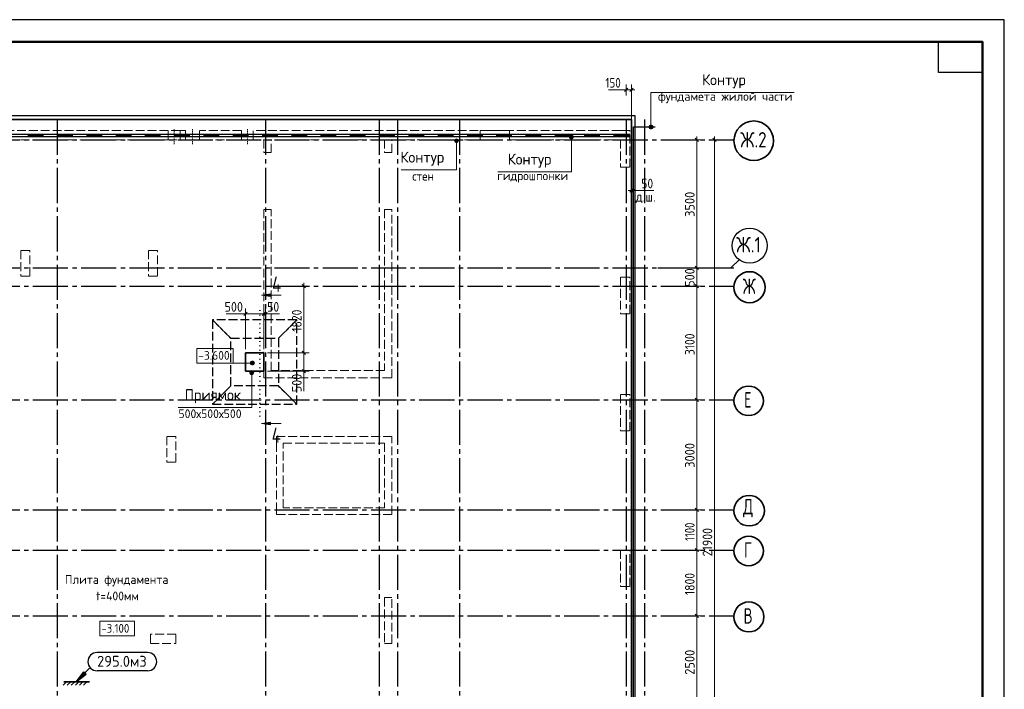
# Model space of a CAD drawing. Header units: millimetres. Extents: x 0 to 50400, y -145 to 35640.
# Tile 11 of 11: x 23495 to 50400, y 17359 to 35640. Entities that reach past the tile are written whole.
import ezdxf

# ---------------------------------------------------------------- set-up
doc = ezdxf.new("R2010")
doc.units = ezdxf.units.MM
for name, pattern in [('______2', [324, 240, -84]), ('______5', [1320, 960, -120, 120, -120]), ('______9', [120, 0, -120])]:
    doc.linetypes.add(name, pattern=pattern)
for name, color, linetype, lineweight in [('Standard', 7, 'Continuous', 25), ('ЖБ Лента фундамента под плитной частью', 52, 'Continuous', 50), ('ЖБ Пилон', 7, 'Continuous', 35), ('ЖБ Плита Фундамента верхний уровень', 7, 'Continuous', 35), ('ЖБ Стена верхний уровень', 7, 'Continuous', 35), ('Общий01', 7, 'Continuous', 13), ('Примечания', 7, 'Continuous', 13), ('Размерная линия_ общее', 7, 'Continuous', 13)]:
    doc.layers.add(name, color=color, linetype=linetype, lineweight=lineweight)
doc.layers.add('Оси', color=7, linetype='______5', lineweight=13, true_color=0x656565)
doc.styles.add('ISOCPEUR', font='txt')

msp = doc.modelspace()

# ---------------------------------------------------------------- hatches: boundary and pattern name
at = {"layer": 'Standard', "linetype": 'Continuous', "lineweight": 35, "transparency": 33554687}
msp.add_hatch(color=7, dxfattribs=at).paths.add_polyline_path([(25278, 17803), (25040, 17566), (25312, 17769)])
at = {"layer": 'Общий01', "linetype": 'Continuous', "lineweight": 13, "transparency": 33554687}
for points in [[(40788, 32739), (40695, 32739), (40688, 32712)], [(40788, 32739), (40688, 32712), (40796, 32712)], [(40796, 32712), (40688, 32712), (40695, 32685)], [(40769, 32759), (40715, 32759), (40695, 32739)], [(40769, 32759), (40695, 32739), (40788, 32739)], [(40796, 32712), (40695, 32685), (40788, 32685)], [(40788, 32685), (40695, 32685), (40715, 32666)], [(40715, 32759), (40769, 32759), (40742, 32766)], [(40788, 32685), (40715, 32666), (40769, 32666)], [(40769, 32666), (40715, 32666), (40742, 32658)], [(35377, 32333), (35485, 32333), (35478, 32360)], [(35377, 32333), (35478, 32360), (35385, 32360)], [(35385, 32306), (35485, 32333), (35377, 32333)], [(35385, 32360), (35478, 32360), (35458, 32379)], [(35385, 32360), (35458, 32379), (35404, 32379)], [(35385, 32306), (35478, 32306), (35485, 32333)], [(35404, 32286), (35478, 32306), (35385, 32306)], [(35404, 32379), (35458, 32379), (35431, 32387)], [(35404, 32286), (35458, 32286), (35478, 32306)], [(35458, 32286), (35404, 32286), (35431, 32279)], [(38515, 32439), (38623, 32439), (38615, 32466)], [(38515, 32439), (38615, 32466), (38522, 32466)], [(38522, 32412), (38623, 32439), (38515, 32439)], [(38522, 32466), (38615, 32466), (38596, 32485)], [(38522, 32466), (38596, 32485), (38542, 32485)], [(38522, 32412), (38615, 32412), (38623, 32439)], [(38542, 32392), (38615, 32412), (38522, 32412)], [(38542, 32485), (38596, 32485), (38569, 32493)], [(38542, 32392), (38596, 32392), (38615, 32412)], [(38596, 32392), (38542, 32392), (38569, 32385)], [(29809, 26240), (29809, 26294), (29802, 26267)], [(29809, 26294), (29829, 26221), (29829, 26314)], [(29809, 26294), (29809, 26240), (29829, 26221)], [(29829, 26314), (29856, 26213), (29856, 26321)], [(29829, 26314), (29829, 26221), (29856, 26213)], [(29856, 26321), (29856, 26213), (29883, 26221)], [(29856, 26321), (29883, 26221), (29883, 26314)], [(29883, 26314), (29883, 26221), (29902, 26240)], [(29883, 26314), (29902, 26240), (29902, 26294)], [(29902, 26294), (29902, 26240), (29910, 26267)], [(29781, 26007), (29889, 26007), (29881, 26034)], [(29781, 26007), (29881, 26034), (29788, 26034)], [(29788, 25980), (29889, 26007), (29781, 26007)], [(29788, 26034), (29881, 26034), (29862, 26054)], [(29788, 26034), (29862, 26054), (29808, 26054)], [(29788, 25980), (29881, 25980), (29889, 26007)], [(29808, 25961), (29881, 25980), (29788, 25980)], [(29808, 26054), (29862, 26054), (29835, 26061)], [(29808, 25961), (29862, 25961), (29881, 25980)], [(29862, 25961), (29808, 25961), (29835, 25953)]]:
    msp.add_hatch(color=7, dxfattribs=at).paths.add_polyline_path(points)
for points in [[(30351, 28081), (30099, 28117), (30351, 28153)], [(30351, 24579), (30099, 24615), (30351, 24651)]]:
    msp.add_hatch(color=7, dxfattribs=at).paths.add_polyline_path(points, flags=16)

# ---------------------------------------------------------------- linework, layer by layer
at = {"layer": 'Standard', "color": 7, "linetype": 'Continuous', "lineweight": 35, "transparency": 33554687}
for p, q in [((49800, 33120), (49800, 24600)), ((49800, 32640), (49800, 24120)), ((25406, 17932), (25040, 17566)), ((25244, 17837), (25040, 17566)), ((25040, 17566), (25312, 17769)), ((25312, 17769), (25244, 17837)), ((25278, 17803), (25295, 17820)), ((24778, 17566), (24686, 17474)), ((24698, 17566), (25405, 17566)), ((24888, 17566), (24796, 17474)), ((24998, 17566), (24906, 17474)), ((25108, 17566), (25016, 17474)), ((25040, 17566), (25040, 17566)), ((25040, 17566), (25040, 17566)), ((25040, 17566), (25040, 17566)), ((25217, 17566), (25125, 17474)), ((25327, 17566), (25235, 17474))]:
    msp.add_line(p, q, dxfattribs=at)
at = {"layer": 'Standard', "color": 7, "linetype": 'Continuous', "lineweight": 50, "transparency": 33554687}
msp.add_line((49800, 32520), (49800, 27840), dxfattribs=at)
at = {"layer": 'Standard', "color": 7, "linetype": 'Continuous', "lineweight": 25, "transparency": 33554687}
for p, q in [((26989, 18363), (25609, 18363)), ((26989, 17863), (25609, 17863))]:
    msp.add_line(p, q, dxfattribs=at)
for points in [[(0, 0), (50400, 0), (50400, 35640), (0, 35640), (0, 0)], [(49800, 35040), (49800, 34200), (48600, 34200), (48600, 35040), (49800, 35040)]]:
    msp.add_lwpolyline(points, close=True, dxfattribs=at)
at = {"layer": 'Standard', "color": 7, "linetype": 'Continuous', "lineweight": 50, "transparency": 33554687}
msp.add_lwpolyline([(2400, 35040), (49800, 35040), (49800, 600), (2400, 600), (2400, 35040)], close=True, dxfattribs=at)
at = {"layer": 'Standard', "color": 254, "linetype": 'Continuous', "lineweight": -3, "true_color": 0xc4c4ff, "transparency": 33554687}
msp.add_lwpolyline([(7915, 9912), (40315, 9912), (40315, 33012), (7915, 33012), (7915, 9912)], dxfattribs=at)
at = {"layer": 'Standard', "color": 7, "linetype": 'Continuous', "lineweight": 25, "transparency": 33554687}
for centre, start, end in [((25609, 18113), 90, 270), ((26989, 18113), 270, 90)]:
    msp.add_arc(centre, 250, start, end, dxfattribs=at)
at = {"layer": 'ЖБ Лента фундамента под плитной частью', "color": 251, "linetype": '______2', "lineweight": 13, "true_color": 0x656565, "transparency": 33554687}
for p, q in [((31065, 27442), (28765, 27442)), ((28765, 27442), (28765, 25142)), ((31065, 25142), (31065, 27442)), ((29665, 26542), (30165, 26542)), ((29665, 26042), (29665, 26542)), ((30165, 26542), (30165, 26042)), ((30165, 26042), (29665, 26042)), ((28765, 25142), (31065, 25142))]:
    msp.add_line(p, q, dxfattribs=at)
at = {"layer": 'ЖБ Лента фундамента под плитной частью', "color": 253, "linetype": '______2', "lineweight": -3, "true_color": 0xababab, "transparency": 33554687}
for p, q in [((28765, 27442), (28765, 25142)), ((28765, 27442), (29265, 26942)), ((29265, 26942), (28765, 27442)), ((31065, 27442), (28765, 27442)), ((30565, 26942), (31065, 27442)), ((31065, 27442), (30565, 26942)), ((31065, 25142), (31065, 27442)), ((29265, 25642), (29265, 26942)), ((29265, 26942), (30565, 26942)), ((30565, 26942), (30565, 25642)), ((29265, 25642), (28765, 25142)), ((28765, 25142), (29265, 25642)), ((30565, 25642), (29265, 25642)), ((31065, 25142), (30565, 25642)), ((30565, 25642), (31065, 25142)), ((28765, 25142), (31065, 25142))]:
    msp.add_line(p, q, dxfattribs=at)
at = {"layer": 'ЖБ Пилон', "color": 253, "linetype": '______2', "lineweight": 13, "true_color": 0xa0a0a0, "transparency": 33554687}
for p, q in [((23775, 29342), (23525, 29342)), ((23525, 29342), (23525, 28642)), ((23775, 28642), (23775, 29342)), ((27265, 29342), (27015, 29342)), ((27015, 29342), (27015, 28642)), ((27265, 28642), (27265, 29342)), ((23525, 28642), (23775, 28642)), ((27015, 28642), (27265, 28642)), ((40165, 28612), (39915, 28612)), ((39915, 28612), (39915, 27612)), ((40165, 27612), (40165, 28612)), ((39915, 27612), (40165, 27612)), ((40165, 25412), (39915, 25412)), ((39915, 25412), (39915, 24412)), ((40165, 24412), (40165, 25412)), ((27765, 24262), (27515, 24262)), ((27515, 24262), (27515, 23562)), ((27765, 23562), (27765, 24262)), ((39915, 24412), (40165, 24412)), ((27515, 23562), (27765, 23562)), ((40165, 21162), (39915, 21162)), ((39915, 21162), (39915, 20162)), ((40165, 20162), (40165, 21162)), ((39915, 20162), (40165, 20162)), ((27765, 18862), (27065, 18862)), ((27065, 18862), (27065, 18612)), ((27765, 18612), (27765, 18862)), ((27065, 18612), (27765, 18612))]:
    msp.add_line(p, q, dxfattribs=at)
at = {"layer": 'ЖБ Плита Фундамента верхний уровень', "color": 7, "linetype": 'Continuous', "lineweight": 35, "transparency": 33554687}
for p, q in [((40215, 32912), (8715, 32912)), ((40215, 10012), (40215, 32912)), ((30165, 26542), (29665, 26542)), ((29665, 26542), (29665, 26042)), ((30165, 26042), (30165, 26542)), ((29665, 26042), (30165, 26042))]:
    msp.add_line(p, q, dxfattribs=at)
at = {"layer": 'ЖБ Стена верхний уровень', "color": 253, "linetype": '______2', "lineweight": 13, "true_color": 0xa0a0a0, "transparency": 33554687}
for p, q in [((27553, 32612), (9015, 32612)), ((27553, 32612), (27553, 32362)), ((27878, 32612), (27553, 32612)), ((27878, 32362), (27878, 32612)), ((28027, 32612), (27878, 32612)), ((28027, 32612), (28027, 32362)), ((28404, 32362), (28404, 32612)), ((29553, 32612), (28404, 32612)), ((29553, 32612), (29553, 32362)), ((29878, 32362), (29878, 32612)), ((39915, 32612), (29878, 32612)), ((36875, 32612), (36075, 32612)), ((36075, 32612), (36075, 32362)), ((36875, 32362), (36875, 32612)), ((40165, 32612), (39915, 32612)), ((40165, 31612), (40165, 32612)), ((9265, 32362), (27553, 32362)), ((27553, 32362), (27878, 32362)), ((27878, 32362), (36075, 32362)), ((28027, 32362), (28404, 32362)), ((29553, 32362), (29878, 32362)), ((30365, 32362), (30165, 32362)), ((30165, 32362), (30165, 32012)), ((30365, 32012), (30365, 32362)), ((33665, 32362), (33465, 32362)), ((33465, 32362), (33465, 32012)), ((33665, 32012), (33665, 32362)), ((36875, 32362), (39915, 32362)), ((39915, 32362), (39915, 31612)), ((30165, 32012), (30365, 32012)), ((33465, 32012), (33665, 32012)), ((39915, 31612), (40165, 31612)), ((30165, 30462), (30165, 26062)), ((30365, 30462), (30165, 30462)), ((30365, 26062), (30365, 30462)), ((33465, 30462), (33465, 26062)), ((33665, 30462), (33465, 30462)), ((33665, 25862), (33665, 30462)), ((30165, 26062), (30165, 25862)), ((30165, 25862), (33465, 25862)), ((33465, 26062), (30365, 26062)), ((33465, 25862), (33665, 25862)), ((33665, 24262), (30515, 24262)), ((30515, 24262), (30515, 24082)), ((33665, 24082), (33665, 24262)), ((30515, 24082), (30515, 22312)), ((30695, 22312), (30695, 24082)), ((30695, 24082), (33465, 24082)), ((33465, 24082), (33465, 22312)), ((33665, 22132), (33665, 24082)), ((30515, 22312), (30515, 22132)), ((30515, 22132), (33465, 22132)), ((33465, 22312), (30695, 22312)), ((33465, 22132), (33665, 22132)), ((33665, 19862), (33465, 19862)), ((33465, 19862), (33465, 18612)), ((33665, 18612), (33665, 19862)), ((33465, 18612), (33665, 18612))]:
    msp.add_line(p, q, dxfattribs=at)
at = {"layer": 'ЖБ Стена верхний уровень', "color": 253, "linetype": '______2', "lineweight": 18, "true_color": 0xa0a0a0, "transparency": 33554687}
for points in [[(27716, 32612), (27716, 32654), (27716, 32612)], [(27716, 32596), (27716, 32579), (27716, 32596)], [(27716, 32520), (27716, 32562), (27716, 32520)], [(27716, 32505), (27716, 32489), (27716, 32505)], [(27716, 32430), (27716, 32472), (27716, 32430)], [(27716, 32413), (27716, 32397), (27716, 32413)], [(27716, 32338), (27716, 32380), (27716, 32338)], [(27716, 32323), (27716, 32306), (27716, 32323)], [(27716, 32244), (27716, 32285), (27716, 32244)]]:
    msp.add_lwpolyline(points, dxfattribs=at)
at = {"layer": 'ЖБ Стена верхний уровень', "color": 253, "linetype": '______2', "lineweight": 13, "true_color": 0xa0a0a0, "transparency": 33554687}
for points in [[(28216, 32612), (28216, 32654), (28216, 32612)], [(28216, 32596), (28216, 32579), (28216, 32596)], [(28216, 32520), (28216, 32562), (28216, 32520)], [(29716, 32612), (29716, 32654), (29716, 32612)], [(29716, 32596), (29716, 32579), (29716, 32596)], [(29716, 32520), (29716, 32562), (29716, 32520)], [(28216, 32505), (28216, 32489), (28216, 32505)], [(28216, 32430), (28216, 32472), (28216, 32430)], [(28216, 32413), (28216, 32397), (28216, 32413)], [(28216, 32338), (28216, 32380), (28216, 32338)], [(28216, 32323), (28216, 32306), (28216, 32323)], [(29716, 32505), (29716, 32489), (29716, 32505)], [(29716, 32430), (29716, 32472), (29716, 32430)], [(29716, 32413), (29716, 32397), (29716, 32413)], [(29716, 32338), (29716, 32380), (29716, 32338)], [(29716, 32323), (29716, 32306), (29716, 32323)], [(28216, 32244), (28216, 32285), (28216, 32244)], [(29716, 32244), (29716, 32285), (29716, 32244)]]:
    msp.add_lwpolyline(points, dxfattribs=at)
at = {"layer": 'Общий01', "color": 7, "linetype": 'Continuous', "lineweight": 13, "transparency": 33554687}
for p, q in [((40688, 32712), (40688, 32712)), ((40742, 32766), (40742, 32766)), ((40742, 32658), (40742, 32658)), ((40796, 32712), (40796, 32712)), ((35377, 32333), (35377, 32333)), ((35431, 32387), (35431, 32387)), ((35485, 32333), (35485, 32333)), ((38515, 32439), (38515, 32439)), ((38569, 32493), (38569, 32493)), ((38569, 32385), (38569, 32385)), ((38623, 32439), (38623, 32439)), ((35431, 32279), (35431, 32279)), ((30099, 28117), (30351, 28153)), ((30099, 28117), (30639, 28117)), ((30099, 28117), (30099, 28117)), ((30099, 28117), (30099, 28117)), ((30099, 28117), (30099, 28117)), ((30351, 28081), (30099, 28117)), ((30351, 28153), (30351, 28081)), ((30351, 28117), (30369, 28117)), ((28356, 26267), (29856, 26267)), ((29802, 26267), (29802, 26267)), ((29856, 26321), (29856, 26321)), ((29856, 26213), (29856, 26213)), ((29910, 26267), (29910, 26267)), ((29781, 26007), (29781, 26007)), ((29835, 26061), (29835, 26061)), ((29835, 25953), (29835, 25953)), ((29889, 26007), (29889, 26007)), ((30099, 24615), (30351, 24651)), ((30099, 24615), (30639, 24615)), ((30099, 24615), (30099, 24615)), ((30099, 24615), (30099, 24615)), ((30099, 24615), (30099, 24615)), ((30351, 24579), (30099, 24615)), ((30351, 24651), (30351, 24579)), ((30351, 24615), (30369, 24615))]:
    msp.add_line(p, q, dxfattribs=at)
at = {"layer": 'Общий01', "color": 7, "linetype": 'Continuous', "lineweight": -3, "transparency": 33554687}
for p, q in [((22928, 32511), (23728, 32511)), ((22928, 32451), (23728, 32451)), ((23728, 32511), (24528, 32511)), ((23728, 32511), (23728, 32451)), ((23728, 32511), (23728, 32451)), ((23728, 32499), (24128, 32499)), ((23728, 32487), (24128, 32487)), ((23728, 32475), (24128, 32475)), ((23728, 32463), (24128, 32463)), ((23728, 32451), (24528, 32451)), ((24128, 32511), (24128, 32451)), ((24528, 32511), (25328, 32511)), ((24528, 32511), (24528, 32451)), ((24528, 32511), (24528, 32451)), ((24528, 32499), (24928, 32499)), ((24528, 32487), (24928, 32487)), ((24528, 32475), (24928, 32475)), ((24528, 32463), (24928, 32463)), ((24528, 32451), (25328, 32451)), ((24928, 32511), (24928, 32451)), ((25328, 32511), (26128, 32511)), ((25328, 32511), (25328, 32451)), ((25328, 32511), (25328, 32451)), ((25328, 32499), (25728, 32499)), ((25328, 32487), (25728, 32487)), ((25328, 32475), (25728, 32475)), ((25328, 32463), (25728, 32463)), ((25328, 32451), (26128, 32451)), ((25728, 32511), (25728, 32451)), ((26128, 32511), (26928, 32511)), ((26128, 32511), (26128, 32451)), ((26128, 32511), (26128, 32451)), ((26128, 32499), (26528, 32499)), ((26128, 32487), (26528, 32487)), ((26128, 32475), (26528, 32475)), ((26128, 32463), (26528, 32463)), ((26128, 32451), (26928, 32451)), ((26528, 32511), (26528, 32451)), ((26928, 32511), (27728, 32511)), ((26928, 32511), (26928, 32451)), ((26928, 32511), (26928, 32451)), ((26928, 32499), (27328, 32499)), ((26928, 32487), (27328, 32487)), ((26928, 32475), (27328, 32475)), ((26928, 32463), (27328, 32463)), ((26928, 32451), (27728, 32451)), ((27328, 32511), (27328, 32451)), ((27728, 32511), (28528, 32511)), ((27728, 32511), (27728, 32451)), ((27728, 32511), (27728, 32451)), ((27728, 32499), (28128, 32499)), ((27728, 32487), (28128, 32487)), ((27728, 32475), (28128, 32475)), ((27728, 32463), (28128, 32463)), ((27728, 32451), (28528, 32451)), ((28128, 32511), (28128, 32451)), ((28528, 32511), (29328, 32511)), ((28528, 32511), (28528, 32451)), ((28528, 32511), (28528, 32451)), ((28528, 32499), (28928, 32499)), ((28528, 32487), (28928, 32487)), ((28528, 32475), (28928, 32475)), ((28528, 32463), (28928, 32463)), ((28528, 32451), (29328, 32451)), ((28928, 32511), (28928, 32451)), ((29328, 32511), (30128, 32511)), ((29328, 32511), (29328, 32451)), ((29328, 32511), (29328, 32451)), ((29328, 32499), (29728, 32499)), ((29328, 32487), (29728, 32487)), ((29328, 32475), (29728, 32475)), ((29328, 32463), (29728, 32463)), ((29328, 32451), (30128, 32451)), ((29728, 32511), (29728, 32451)), ((30128, 32511), (30928, 32511)), ((30128, 32511), (30128, 32451)), ((30128, 32511), (30128, 32451)), ((30128, 32499), (30528, 32499)), ((30128, 32487), (30528, 32487)), ((30128, 32475), (30528, 32475)), ((30128, 32463), (30528, 32463)), ((30128, 32451), (30928, 32451)), ((30528, 32511), (30528, 32451)), ((30928, 32511), (31728, 32511)), ((30928, 32511), (30928, 32451)), ((30928, 32511), (30928, 32451)), ((30928, 32499), (31328, 32499)), ((30928, 32487), (31328, 32487)), ((30928, 32475), (31328, 32475)), ((30928, 32463), (31328, 32463)), ((30928, 32451), (31728, 32451)), ((31328, 32511), (31328, 32451)), ((31728, 32511), (32528, 32511)), ((31728, 32511), (31728, 32451)), ((31728, 32511), (31728, 32451)), ((31728, 32499), (32128, 32499)), ((31728, 32487), (32128, 32487)), ((31728, 32475), (32128, 32475)), ((31728, 32463), (32128, 32463)), ((31728, 32451), (32528, 32451)), ((32128, 32511), (32128, 32451)), ((32528, 32511), (33328, 32511)), ((32528, 32511), (32528, 32451)), ((32528, 32511), (32528, 32451)), ((32528, 32499), (32928, 32499)), ((32528, 32487), (32928, 32487)), ((32528, 32475), (32928, 32475)), ((32528, 32463), (32928, 32463)), ((32528, 32451), (33328, 32451)), ((32928, 32511), (32928, 32451)), ((33328, 32511), (34128, 32511)), ((33328, 32511), (33328, 32451)), ((33328, 32511), (33328, 32451)), ((33328, 32499), (33728, 32499)), ((33328, 32487), (33728, 32487)), ((33328, 32475), (33728, 32475)), ((33328, 32463), (33728, 32463)), ((33328, 32451), (34128, 32451)), ((33728, 32511), (33728, 32451)), ((34128, 32511), (34928, 32511)), ((34128, 32511), (34128, 32451)), ((34128, 32511), (34128, 32451)), ((34128, 32499), (34528, 32499)), ((34128, 32487), (34528, 32487)), ((34128, 32475), (34528, 32475)), ((34128, 32463), (34528, 32463)), ((34128, 32451), (34928, 32451)), ((34528, 32511), (34528, 32451)), ((34928, 32511), (35728, 32511)), ((34928, 32511), (34928, 32451)), ((34928, 32511), (34928, 32451)), ((34928, 32499), (35328, 32499)), ((34928, 32487), (35328, 32487)), ((34928, 32475), (35328, 32475)), ((34928, 32463), (35328, 32463)), ((34928, 32451), (35728, 32451)), ((35328, 32511), (35328, 32451)), ((35728, 32511), (36528, 32511)), ((35728, 32511), (35728, 32451)), ((35728, 32511), (35728, 32451)), ((35728, 32499), (36128, 32499)), ((35728, 32487), (36128, 32487)), ((35728, 32475), (36128, 32475)), ((35728, 32463), (36128, 32463)), ((35728, 32451), (36528, 32451)), ((36128, 32511), (36128, 32451)), ((36528, 32511), (37328, 32511)), ((36528, 32511), (36528, 32451)), ((36528, 32511), (36528, 32451)), ((36528, 32499), (36928, 32499)), ((36528, 32487), (36928, 32487)), ((36528, 32475), (36928, 32475)), ((36528, 32463), (36928, 32463)), ((36528, 32451), (37328, 32451)), ((36928, 32511), (36928, 32451)), ((37328, 32511), (38128, 32511)), ((37328, 32511), (37328, 32451)), ((37328, 32511), (37328, 32451)), ((37328, 32499), (37728, 32499)), ((37328, 32487), (37728, 32487)), ((37328, 32475), (37728, 32475)), ((37328, 32463), (37728, 32463)), ((37328, 32451), (38128, 32451)), ((37728, 32511), (37728, 32451)), ((38128, 32511), (38928, 32511)), ((38128, 32511), (38128, 32451)), ((38128, 32511), (38128, 32451)), ((38128, 32499), (38528, 32499)), ((38128, 32487), (38528, 32487)), ((38128, 32475), (38528, 32475)), ((38128, 32463), (38528, 32463)), ((38128, 32451), (38928, 32451)), ((38528, 32511), (38528, 32451)), ((38928, 32511), (39728, 32511)), ((38928, 32511), (38928, 32451)), ((38928, 32511), (38928, 32451)), ((38928, 32499), (39328, 32499)), ((38928, 32487), (39328, 32487)), ((38928, 32475), (39328, 32475)), ((38928, 32463), (39328, 32463)), ((38928, 32451), (39728, 32451)), ((39328, 32511), (39328, 32451)), ((39728, 32511), (40165, 32511)), ((39728, 32511), (39728, 32451)), ((39728, 32511), (39728, 32451)), ((39728, 32499), (40128, 32499)), ((39728, 32487), (40128, 32487)), ((39728, 32475), (40128, 32475)), ((39728, 32463), (40128, 32463)), ((39728, 32451), (40165, 32451)), ((40128, 32511), (40128, 32451))]:
    msp.add_line(p, q, dxfattribs=at)
at = {"layer": 'Общий01', "color": 7, "linetype": '______9', "lineweight": 13, "transparency": 33554687}
msp.add_line((30055, 24815), (30055, 27886), dxfattribs=at)
at = {"layer": 'Общий01', "color": 7, "linetype": 'Continuous', "lineweight": 13, "transparency": 33554687}
for points in [[(44662, 33656), (40742, 33656), (40742, 32712)], [(33920, 31543), (35431, 31543), (35431, 32333)], [(36558, 31489), (38569, 31489), (38569, 32439)], [(27824, 25057), (29835, 25057), (29835, 26007)]]:
    msp.add_lwpolyline(points, dxfattribs=at)
at = {"layer": 'Общий01', "color": 7, "linetype": 'Continuous', "lineweight": 18, "transparency": 33554687}
for points in [[(28332, 26267), (29324, 26267), (29324, 26667), (28332, 26667), (28332, 26267)], [(25684, 18815), (26628, 18815), (26628, 19215), (25684, 19215), (25684, 18815)]]:
    msp.add_lwpolyline(points, dxfattribs=at)
at = {"layer": 'Общий01', "color": 7, "linetype": 'Continuous', "lineweight": 13, "transparency": 33554687}
for centre in [(40742, 32712), (35431, 32333), (38569, 32439), (29856, 26267), (29835, 26007)]:
    msp.add_circle(centre, 54, dxfattribs=at)
at = {"layer": 'Оси', "color": 8, "linetype": '______5', "lineweight": -3, "transparency": 33554687}
for p, q in [((24515, 32912), (24515, 8389)), ((30215, 32912), (30215, 8389)), ((33315, 32912), (33315, 8389)), ((33815, 32912), (33815, 8389)), ((35515, 32912), (35515, 8301)), ((40065, 32912), (40065, 8389)), ((40565, 32912), (40565, 8389)), ((8015, 32362), (43012, 32362)), ((8015, 28862), (43012, 28862)), ((8015, 28362), (43012, 28362)), ((8015, 25262), (43012, 25262)), ((8015, 22262), (43012, 22262)), ((8015, 21162), (43012, 21162)), ((8015, 19362), (43012, 19362))]:
    msp.add_line(p, q, dxfattribs=at)
at = {"layer": 'Оси', "color": 7, "linetype": 'Continuous', "lineweight": 25, "transparency": 33554687}
msp.add_lwpolyline([(40928, 28862), (42928, 28862), (43163, 29097)], dxfattribs=at)
at = {"layer": 'Оси', "color": 7, "linetype": 'Continuous', "lineweight": 35, "transparency": 33554687}
for centre, radius in [((43552, 32335), 540), ((43438, 28335), 426), ((43415, 25235), 402), ((43429, 22235), 417), ((43415, 21135), 402), ((43421, 19335), 409)]:
    msp.add_circle(centre, radius, dxfattribs=at)
at = {"layer": 'Оси', "color": 7, "linetype": 'Continuous', "lineweight": 25, "transparency": 33554687}
msp.add_circle((43443, 29473), 480, dxfattribs=at)
at = {"layer": 'Примечания', "color": 7, "linetype": 'Continuous', "lineweight": 13, "transparency": 33554687}
for p, q in [((40065, 33725), (39585, 33725)), ((40265, 30975), (40827, 30975)), ((29665, 27608), (29135, 27608)), ((30215, 27608), (30595, 27608)), ((31258, 26042), (31258, 25502))]:
    msp.add_line(p, q, dxfattribs=at)
at = {"layer": 'Примечания', "color": 7, "linetype": 'Continuous', "lineweight": 25, "transparency": 33554687}
msp.add_lwpolyline([(40265, 10012), (40265, 9792), (40265, 32712), (40856, 32712)], dxfattribs=at)
at = {"layer": 'Размерная линия_ общее', "color": 7, "linetype": 'Continuous', "lineweight": 13, "transparency": 33554687}
for p, q in [((40065, 33725), (39975, 33725)), ((40065, 33725), (40065, 33875)), ((40065, 33725), (40065, 33575)), ((40065, 33725), (40065, 33725)), ((40065, 33725), (40215, 33725)), ((40215, 33725), (40215, 33875)), ((40215, 33725), (40215, 33575)), ((40215, 33725), (40215, 32017)), ((40215, 33725), (40305, 33725)), ((41997, 32362), (41847, 32362)), ((41997, 32362), (41997, 32452)), ((41997, 32362), (42147, 32362)), ((41997, 28862), (41997, 32362)), ((42480, 32362), (42330, 32362)), ((42480, 32362), (42480, 32452)), ((42480, 32362), (42630, 32362)), ((42480, 32362), (42648, 32362)), ((40215, 30975), (40125, 30975)), ((40215, 30975), (40215, 31125)), ((40215, 30975), (40215, 30825)), ((40215, 30975), (40215, 30740)), ((40215, 30975), (40265, 30975)), ((40265, 30975), (40265, 31125)), ((40265, 30975), (40265, 30825)), ((40265, 30975), (40265, 30540)), ((40265, 30975), (40355, 30975)), ((41997, 28862), (41847, 28862)), ((41997, 28862), (42147, 28862)), ((41997, 28362), (41997, 28862)), ((31258, 28362), (30315, 28362)), ((31258, 28362), (31108, 28362)), ((31258, 28362), (31258, 28452)), ((31258, 28362), (31408, 28362)), ((31258, 26542), (31258, 28362)), ((41997, 28362), (41847, 28362)), ((41997, 28362), (42147, 28362)), ((41997, 25262), (41997, 28362)), ((29665, 27608), (29665, 27758)), ((30165, 27608), (30165, 27758)), ((30215, 27608), (30215, 27758)), ((29665, 27608), (29575, 27608)), ((29665, 27608), (29665, 27458)), ((29665, 27608), (29665, 26642)), ((29665, 27608), (30165, 27608)), ((30165, 27608), (30165, 27458)), ((30165, 27608), (30165, 26642)), ((30165, 27608), (30215, 27608)), ((30215, 27608), (30215, 27458)), ((30215, 27608), (30215, 26953)), ((30215, 27608), (30305, 27608)), ((31258, 26542), (31108, 26542)), ((31258, 26542), (31408, 26542)), ((31258, 26042), (31258, 26542)), ((31258, 26042), (31108, 26042)), ((31258, 26042), (31408, 26042)), ((31258, 26042), (31258, 25952)), ((41997, 25262), (41847, 25262)), ((41997, 25262), (42147, 25262)), ((41997, 22262), (41997, 25262)), ((41997, 22262), (41847, 22262)), ((41997, 22262), (42147, 22262)), ((41997, 21162), (41997, 22262)), ((41997, 21162), (41847, 21162)), ((41997, 21162), (42147, 21162)), ((41997, 19362), (41997, 21162)), ((41997, 19362), (41847, 19362)), ((41997, 19362), (42147, 19362)), ((41997, 16862), (41997, 19362))]:
    msp.add_line(p, q, dxfattribs=at)
at = {"layer": 'Размерная линия_ общее', "color": 7, "linetype": 'Continuous', "lineweight": 25, "transparency": 33554687}
for p, q in [((40020, 33680), (40110, 33770)), ((40170, 33680), (40260, 33770)), ((42042, 32317), (41952, 32407)), ((42525, 32317), (42435, 32407)), ((40170, 30930), (40260, 31020)), ((40220, 30930), (40310, 31020)), ((42042, 28817), (41952, 28907)), ((31303, 28317), (31213, 28407)), ((42042, 28317), (41952, 28407)), ((29620, 27563), (29710, 27653)), ((30120, 27563), (30210, 27653)), ((30170, 27563), (30260, 27653)), ((31303, 26497), (31213, 26587)), ((31303, 25997), (31213, 26087)), ((42042, 25217), (41952, 25307)), ((42042, 22217), (41952, 22307)), ((42042, 21117), (41952, 21207)), ((42042, 19317), (41952, 19407))]:
    msp.add_line(p, q, dxfattribs=at)
at = {"layer": 'Размерная линия_ общее', "color": 7, "linetype": 'Continuous', "lineweight": 13, "transparency": 33554687}
for points in [[(42480, 10462), (42480, 20945), (42480, 20945), (42480, 32362)], [(31258, 26542), (31237, 26542), (31237, 26542), (30265, 26542)], [(31258, 26042), (31237, 26042), (31237, 26042), (30265, 26042)]]:
    msp.add_lwpolyline(points, dxfattribs=at)

# ---------------------------------------------------------------- texts
at = {"layer": 'Standard', "color": 7, "linetype": 'Continuous', "lineweight": 25, "transparency": 33554687, "insert": (25609, 17973), "char_height": 300, "width": 1522.58, "attachment_point": 7, "style": 'ISOCPEUR'}
msp.add_mtext('\\W0.96;295.0м3', dxfattribs=at)
at = {"layer": 'Общий01', "color": 7, "linetype": 'Continuous', "lineweight": 25, "transparency": 33554687, "attachment_point": 7, "style": 'ISOCPEUR'}
for s, insert, char_height, width in [('\\W0.99;фундамета жилой части', (40937, 33361), 240, 3860.69), ('\\W0.96;Контур', (42140, 33769), 300, 1492.7), ('\\W0.96;Контур', (33898, 31656), 300, 1492.7), ('\\W0.96;Контур', (36828, 31602), 300, 1492.69), ('\\W0.94;стен', (34223, 31248), 240, 807.94), ('\\W0.97;гидрошпонки', (36545, 31194), 240, 2011.57), ('\\W0.96;Приямок', (28003, 25170), 300, 1673.19), ('\\W0.97;500х500х500', (27833, 24762), 240, 1963.4)]:
    msp.add_mtext(s, dxfattribs=dict(at, insert=insert, char_height=char_height, width=width))
at = {"layer": 'Общий01', "color": 7, "linetype": 'Continuous', "lineweight": 35, "transparency": 33554687, "char_height": 420, "attachment_point": 7, "style": 'ISOCPEUR'}
for insert, width in [((30389, 28209), 503.77), ((30381, 24088), 503.76)]:
    msp.add_mtext('\\W0.80;4', dxfattribs=dict(at, insert=insert, width=width))
at = {"layer": 'Общий01', "color": 7, "linetype": 'Continuous', "lineweight": 18, "transparency": 33554687, "char_height": 240, "attachment_point": 7, "style": 'ISOCPEUR'}
for s, insert, width in [('\\W0.95;-3.600', (28372, 26355), 1025.15), ('\\W0.90;-3.100', (25724, 18903), 971.29)]:
    msp.add_mtext(s, dxfattribs=dict(at, insert=insert, width=width))
at = {"layer": 'Общий01', "color": 251, "linetype": 'Continuous', "lineweight": 18, "true_color": 0x656565, "transparency": 33554687, "char_height": 240, "attachment_point": 7, "style": 'ISOCPEUR'}
for s, insert, width in [('\\W0.98;Плита фундамента', (24730, 20171), 3044.54), ('\\W0.96;t=400мм', (25582, 19787), 1338.8)]:
    msp.add_mtext(s, dxfattribs=dict(at, insert=insert, width=width))
at = {"layer": 'Оси', "color": 7, "linetype": 'Continuous', "lineweight": 35, "transparency": 33554687, "char_height": 420, "attachment_point": 7, "style": 'ISOCPEUR'}
for s, insert, width in [('\\W0.80;Ж.2', (43185, 32152), 901.61), ('\\W0.82;Ж.1', (43072, 29288), 927.63), ('\\W0.73;Ж', (43254, 28152), 520.64), ('\\W0.68;Е', (43286, 25052), 399.85), ('\\W0.72;Д', (43264, 22052), 480.99), ('\\W0.68;Г', (43286, 20952), 399.85), ('\\W0.70;В', (43274, 19152), 440.78)]:
    msp.add_mtext(s, dxfattribs=dict(at, insert=insert, width=width))
at = {"layer": 'Размерная линия_ общее', "color": 7, "linetype": 'Continuous', "lineweight": 25, "transparency": 33554687, "char_height": 264, "attachment_point": 7, "style": 'ISOCPEUR'}
for s, insert, width in [('\\W0.83;150', (39500, 33785), 610.29), ('\\W0.87;50', (40480, 31035), 484.71), ('\\W0.92;д.ш.', (40326, 30632), 701.33), ('\\W0.91;500', (29092, 27668), 674.39), ('\\W0.87;50', (30260, 27668), 484.71)]:
    msp.add_mtext(s, dxfattribs=dict(at, insert=insert, width=width))
at = {"layer": 'Размерная линия_ общее', "color": 7, "linetype": 'Continuous', "lineweight": 25, "transparency": 33554687, "char_height": 264, "attachment_point": 7, "rotation": 90, "style": 'ISOCPEUR'}
for s, insert, width in [('\\W0.93;3500', (41937, 30256), 861.71), ('\\W0.91;500', (41937, 28349), 674.39), ('\\W0.87;1820', (31198, 27122), 800.28), ('\\W0.87;3100', (41937, 26482), 800.28), ('\\W0.91;500', (31198, 25469), 674.39), ('\\W0.93;3000', (41937, 23406), 861.71), ('\\W0.80;1100', (41937, 21409), 738.85), ('\\W0.89;21900', (42420, 20990), 988.26), ('\\W0.87;1800', (41937, 19932), 800.28), ('\\W0.93;2500', (41937, 17756), 861.71)]:
    msp.add_mtext(s, dxfattribs=dict(at, insert=insert, width=width))

doc.saveas('drawing.dxf')
